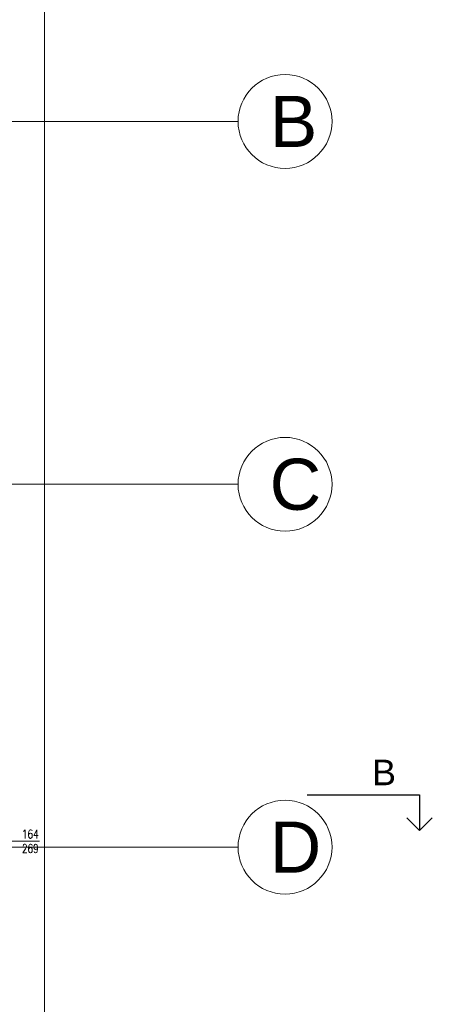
# Model space of a CAD drawing. Header units: millimetres. Extents: x -5254 to 173417, y -28809 to -6400.
# Tile 79 of 256: x 41484 to 42290, y -12145 to -10218. Entities that reach past the tile are written whole.
import ezdxf

# ---------------------------------------------------------------- set-up
doc = ezdxf.new("R2010")
doc.units = ezdxf.units.MM
for name, color, linetype, lineweight in [('_MW_ppoż', 7, 'Continuous', 0), ('m_cienka', 7, 'Continuous', 5), ('m_tekst', 7, 'Continuous', 13), ('mr_przekroje', 7, 'Continuous', 25)]:
    doc.layers.add(name, color=color, linetype=linetype, lineweight=lineweight)
doc.styles.get("Standard").update_dxf_attribs({"font": 'arial.ttf'})
doc.styles.add('styl1', font='simplex.shx', dxfattribs={"width": 0.75})

# ---------------------------------------------------------------- blocks, each defined once
blk = doc.blocks.new('zw$A8B1')
at = {"layer": '_MW_ppoż', "color": 251}
for points in [[(7199.4, 4225.7), (7199.4, 183.5)], [(183.5, 3259.9), (7578, 3259.9)], [(183.5, 2549.9), (7578, 2549.9)], [(183.5, 1839.9), (7578, 1839.9)]]:
    blk.add_lwpolyline(points, dxfattribs=at)
for centre in [(7669.7, 3259.9), (7669.7, 2549.9), (7669.7, 1839.9)]:
    blk.add_circle(centre, 91.8, dxfattribs=at)
at = {"layer": '_MW_ppoż', "color": 251, "char_height": 100, "width": 98.152, "attachment_point": 1}
for s, insert in [('B', (7639.6, 3310)), ('C', (7639.6, 2600)), ('D', (7639.6, 1890))]:
    blk.add_mtext(s, dxfattribs=dict(at, insert=insert))

msp = doc.modelspace()

# ---------------------------------------------------------------- linework, layer by layer
at = {"layer": 'm_cienka', "ltscale": 3}
msp.add_line((41422.55, -11826.17), (41522.65, -11826.17), dxfattribs=at)
at = {"layer": 'mr_przekroje'}
for points in [[(42045.5, -11735.04), (42265.49, -11735.04), (42265.49, -11805.04)], [(42265.49, -11805.04), (42240.74, -11780.29)], [(42265.49, -11805.04), (42290.24, -11780.29)]]:
    msp.add_lwpolyline(points, dxfattribs=at)

# ---------------------------------------------------------------- block references
at = {"layer": '_MW_ppoż', "color": 251}
msp.add_blockref('zw$A8B1', (34332.78, -13677.5), dxfattribs=at)

# ---------------------------------------------------------------- texts
at = {"layer": 'm_tekst', "ltscale": 3, "insert": (41504.65, -11826.17), "char_height": 17, "attachment_point": 5, "style": 'styl1'}
msp.add_mtext_dynamic_manual_height_columns('164\\P269', width=67.2517, gutter_width=350, heights=[-45.33], dxfattribs=at)
at = {"layer": 'mr_przekroje', "insert": (42219.31, -11666.48), "char_height": 50, "attachment_point": 3}
msp.add_mtext_dynamic_manual_height_columns('B', width=67.0476, gutter_width=12.5, heights=[-50], dxfattribs=at)

doc.saveas('drawing.dxf')
